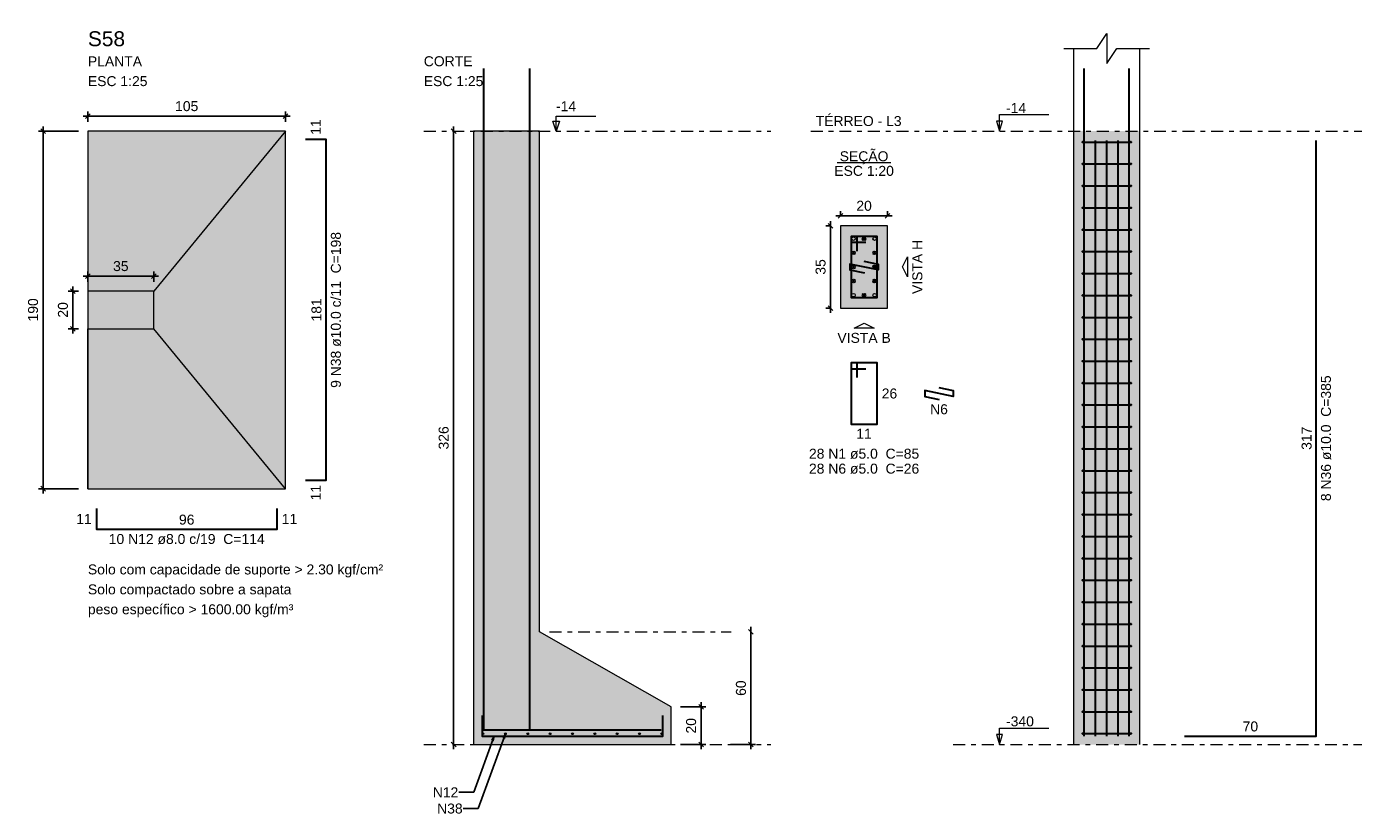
# Model space of a CAD drawing. Header units: millimetres. Extents: x 0 to 119, y 0 to 84.
# Tile 12 of 16: x 70 to 99, y 26 to 43. Entities that reach past the tile are written whole.
import ezdxf

# ---------------------------------------------------------------- set-up
doc = ezdxf.new("R2010")
doc.units = ezdxf.units.MM
doc.header["$MEASUREMENT"] = 0
doc.linetypes.add('DASHDOT', pattern=[2.54, 1.27, -0.635, 0, -0.635])
doc.linetypes.add('NULL', pattern=[0])
doc.layers.get('0').update_dxf_attribs({"lineweight": 18})
for name, color, linetype, lineweight in [('Descrição da armadura', 7, 'Continuous', 0), ('DT-Armadura', 2, 'Continuous', 30), ('DT-Barras na forma', 2, 'Continuous', 30), ('DT-Barras no corte', 5, 'Continuous', 5), ('DT-Barras rebatidas', 2, 'Continuous', 30), ('DT-Cotas', 9, 'Continuous', 5), ('DT-Estribos na forma', 2, 'Continuous', 30), ('DT-Forma', 5, 'Continuous', 5), ('DT-Hachura sapatas em corte', 43, 'Continuous', 5), ('DT-Hachura sapatas em planta', 43, 'Continuous', 5), ('DT-Hachura seção pilares', 254, 'Continuous', 5), ('DT-Hachura vista pilares', 254, 'Continuous', 5), ('DT-Pontilhado', 9, 'DASHDOT', 5), ('DT-Textos', 7, 'Continuous', 5), ('DT-Título', 3, 'Continuous', 20), ('Textos armaduras', 7, 'Continuous', 0)]:
    doc.layers.add(name, color=color, linetype=linetype, lineweight=lineweight)
doc.styles.add('Arial', font='txt')
doc.dimstyles.get("Standard").update_dxf_attribs({"dimtxt": 0.18, "dimasz": 0.18, "dimexe": 0.18, "dimexo": 0.0625, "dimgap": 0.09, "dimtad": 0, "dimtih": 1, "dimtoh": 1, "dimdec": 4, "dimzin": 0, "dimdsep": 46, "dimtxsty": 'Standard', "dimcen": 0.09, "dimadec": 0, "dimazin": 0, "dimtfac": 1, "dimtdec": 4, "dimtofl": 0, "dimtmove": 0, "dimatfit": 3, "dimfxl": 1, "dimtolj": 1, "dimtzin": 0, "dimarcsym": 0})
doc.dimstyles.new('UM_20.000000', dxfattribs={"dimtxt": 0.18, "dimasz": 0.1, "dimexe": 0.1, "dimexo": 0.2, "dimgap": 0, "dimtad": 1, "dimtih": 1, "dimtoh": 1, "dimdec": 1, "dimlfac": 20, "dimzin": 0, "dimdsep": 46, "dimtxsty": 'Standard', "dimcen": 0.09, "dimdle": 0.1, "dimadec": 1, "dimazin": 2, "dimtfac": 1, "dimtdec": 4, "dimtofl": 0, "dimtmove": 0, "dimatfit": 3, "dimfxl": 1, "dimtolj": 1, "dimarcsym": 0})
doc.dimstyles.new('UM_25.000000', dxfattribs={"dimtxt": 0.18, "dimasz": 0.1, "dimexe": 0.1, "dimexo": 0.2, "dimgap": 0, "dimtad": 1, "dimtih": 1, "dimtoh": 1, "dimdec": 1, "dimlfac": 25, "dimzin": 0, "dimdsep": 46, "dimtxsty": 'Standard', "dimcen": 0.09, "dimdle": 0.1, "dimadec": 1, "dimazin": 2, "dimtfac": 1, "dimtdec": 4, "dimtofl": 0, "dimtmove": 0, "dimatfit": 3, "dimfxl": 1, "dimtolj": 1, "dimarcsym": 0})

# ---------------------------------------------------------------- blocks, each defined once
blk = doc.blocks.new('_Oblique')
at = {"color": 0, "linetype": 'ByBlock', "lineweight": -2}
blk.add_line((-0.5, -0.5), (0.5, 0.5), dxfattribs=at)
blk = doc.blocks.new('*D89')
at = {"layer": 'Defpoints', "color": 0}
for p in [(87.697524, 38.367894), (87.485724, 36.617894), (87.697524, 36.617894)]:
    blk.add_point(p, dxfattribs=at)
at = {"layer": 'DT-Cotas', "color": 0, "lineweight": -2}
for p, q in [((87.497524, 38.367894), (87.385724, 38.367894)), ((87.485724, 38.467894), (87.485724, 36.517894)), ((87.497524, 36.617894), (87.385724, 36.617894))]:
    blk.add_line(p, q, dxfattribs=at)
at = {"layer": 'DT-Cotas', "color": 0, "lineweight": -2, "xscale": 0.1, "yscale": 0.1, "zscale": 0.1}
for p, rotation in [((87.485724, 38.367894), 90), ((87.485724, 36.617894), 270)]:
    blk.add_blockref('_Oblique', p, dxfattribs=dict(at, rotation=rotation))
at = {"layer": 'DT-Cotas', "color": 7, "insert": (87.273924, 37.492894), "char_height": 0.2118, "attachment_point": 5, "rotation": 90, "style": 'Arial'}
blk.add_mtext('\\A1;35', dxfattribs=at)
blk = doc.blocks.new('*D90')
at = {"layer": 'Defpoints', "color": 0}
for p in [(87.697524, 38.367894), (88.697524, 38.579694), (88.697524, 38.367894)]:
    blk.add_point(p, dxfattribs=at)
at = {"layer": 'DT-Cotas', "color": 0, "lineweight": -2}
for p, q in [((87.697524, 38.567894), (87.697524, 38.679694)), ((88.697524, 38.567894), (88.697524, 38.679694)), ((87.597524, 38.579694), (88.797524, 38.579694))]:
    blk.add_line(p, q, dxfattribs=at)
at = {"layer": 'DT-Cotas', "color": 0, "lineweight": -2, "xscale": 0.1, "yscale": 0.1, "zscale": 0.1, "rotation": 180}
blk.add_blockref('_Oblique', (87.697524, 38.579694), dxfattribs=at)
at = {"layer": 'DT-Cotas', "color": 0, "lineweight": -2, "xscale": 0.1, "yscale": 0.1, "zscale": 0.1}
blk.add_blockref('_Oblique', (88.697524, 38.579694), dxfattribs=at)
at = {"layer": 'DT-Cotas', "color": 7, "insert": (88.197524, 38.791494), "char_height": 0.2118, "attachment_point": 5, "rotation": 0.0057296, "style": 'Arial'}
blk.add_mtext('\\A1;20', dxfattribs=at)
blk = doc.blocks.new('*D93')
at = {"layer": 'Defpoints', "color": 0}
for p in [(71.701757, 40.379994), (70.748657, 32.779994), (71.701757, 32.779994)]:
    blk.add_point(p, dxfattribs=at)
at = {"layer": 'DT-Cotas', "color": 0, "lineweight": -2}
for p, q in [((71.501757, 40.379994), (70.648657, 40.379994)), ((70.748657, 40.479994), (70.748657, 32.679994)), ((71.501757, 32.779994), (70.648657, 32.779994))]:
    blk.add_line(p, q, dxfattribs=at)
at = {"layer": 'DT-Cotas', "color": 0, "lineweight": -2, "xscale": 0.1, "yscale": 0.1, "zscale": 0.1}
for p, rotation in [((70.748657, 40.379994), 90), ((70.748657, 32.779994), 270)]:
    blk.add_blockref('_Oblique', p, dxfattribs=dict(at, rotation=rotation))
at = {"layer": 'DT-Cotas', "color": 7, "insert": (70.536857, 36.579994), "char_height": 0.2118, "attachment_point": 5, "rotation": 90, "style": 'Arial'}
blk.add_mtext('\\A1;190', dxfattribs=at)
blk = doc.blocks.new('*D94')
at = {"layer": 'Defpoints', "color": 0}
for p in [(75.901757, 40.697694), (71.701757, 40.379994), (75.901757, 40.379994)]:
    blk.add_point(p, dxfattribs=at)
at = {"layer": 'DT-Cotas', "color": 0, "lineweight": -2}
for p, q in [((71.601757, 40.697694), (76.001757, 40.697694)), ((71.701757, 40.579994), (71.701757, 40.797694)), ((75.901757, 40.579994), (75.901757, 40.797694))]:
    blk.add_line(p, q, dxfattribs=at)
at = {"layer": 'DT-Cotas', "color": 0, "lineweight": -2, "xscale": 0.1, "yscale": 0.1, "zscale": 0.1, "rotation": 180}
blk.add_blockref('_Oblique', (71.701757, 40.697694), dxfattribs=at)
at = {"layer": 'DT-Cotas', "color": 0, "lineweight": -2, "xscale": 0.1, "yscale": 0.1, "zscale": 0.1}
blk.add_blockref('_Oblique', (75.901757, 40.697694), dxfattribs=at)
at = {"layer": 'DT-Cotas', "color": 7, "insert": (73.801757, 40.909494), "char_height": 0.2118, "attachment_point": 5, "rotation": 0.0057296, "style": 'Arial'}
blk.add_mtext('\\A1;105', dxfattribs=at)
blk = doc.blocks.new('*D95')
at = {"layer": 'Defpoints', "color": 0}
for p in [(71.701757, 36.979994), (71.384057, 36.179994), (71.701757, 36.179994)]:
    blk.add_point(p, dxfattribs=at)
at = {"layer": 'DT-Cotas', "color": 0, "lineweight": -2}
for p, q in [((71.501757, 36.979994), (71.284057, 36.979994)), ((71.384057, 37.079994), (71.384057, 36.079994)), ((71.501757, 36.179994), (71.284057, 36.179994))]:
    blk.add_line(p, q, dxfattribs=at)
at = {"layer": 'DT-Cotas', "color": 0, "lineweight": -2, "xscale": 0.1, "yscale": 0.1, "zscale": 0.1}
for p, rotation in [((71.384057, 36.979994), 90), ((71.384057, 36.179994), 270)]:
    blk.add_blockref('_Oblique', p, dxfattribs=dict(at, rotation=rotation))
at = {"layer": 'DT-Cotas', "color": 7, "insert": (71.172257, 36.579994), "char_height": 0.2118, "attachment_point": 5, "rotation": 90, "style": 'Arial'}
blk.add_mtext('\\A1;20', dxfattribs=at)
blk = doc.blocks.new('*D96')
at = {"layer": 'Defpoints', "color": 0}
for p in [(73.101757, 37.297694), (71.701757, 36.979994), (73.101757, 36.979994)]:
    blk.add_point(p, dxfattribs=at)
at = {"layer": 'DT-Cotas', "color": 0, "lineweight": -2}
for p, q in [((71.601757, 37.297694), (73.201757, 37.297694)), ((71.701757, 37.179994), (71.701757, 37.397694)), ((73.101757, 37.179994), (73.101757, 37.397694))]:
    blk.add_line(p, q, dxfattribs=at)
at = {"layer": 'DT-Cotas', "color": 0, "lineweight": -2, "xscale": 0.1, "yscale": 0.1, "zscale": 0.1, "rotation": 180}
blk.add_blockref('_Oblique', (71.701757, 37.297694), dxfattribs=at)
at = {"layer": 'DT-Cotas', "color": 0, "lineweight": -2, "xscale": 0.1, "yscale": 0.1, "zscale": 0.1}
blk.add_blockref('_Oblique', (73.101757, 37.297694), dxfattribs=at)
at = {"layer": 'DT-Cotas', "color": 7, "insert": (72.401757, 37.509494), "char_height": 0.2118, "attachment_point": 5, "rotation": 0.0057296, "style": 'Arial'}
blk.add_mtext('\\A1;35', dxfattribs=at)
blk = doc.blocks.new('*D97')
at = {"layer": 'Defpoints', "color": 0}
for p in [(79.475037, 40.379994), (79.475037, 27.339994), (79.475037, 27.339994)]:
    blk.add_point(p, dxfattribs=at)
at = {"layer": 'DT-Cotas', "color": 0, "lineweight": -2}
blk.add_line((79.475037, 40.479994), (79.475037, 27.239994), dxfattribs=at)
at = {"layer": 'DT-Cotas', "color": 0, "lineweight": -2, "xscale": 0.1, "yscale": 0.1, "zscale": 0.1}
for p, rotation in [((79.475037, 40.379994), 90), ((79.475037, 27.339994), 270)]:
    blk.add_blockref('_Oblique', p, dxfattribs=dict(at, rotation=rotation))
at = {"layer": 'DT-Cotas', "color": 7, "insert": (79.263237, 33.859994), "char_height": 0.2118, "attachment_point": 5, "rotation": 90, "style": 'Arial'}
blk.add_mtext('\\A1;326', dxfattribs=at)
blk = doc.blocks.new('*D98')
at = {"layer": 'Defpoints', "color": 0}
for p in [(84.098637, 28.139994), (84.098637, 27.339994), (84.734037, 27.339994)]:
    blk.add_point(p, dxfattribs=at)
at = {"layer": 'DT-Cotas', "color": 0, "lineweight": -2}
for p, q in [((84.734037, 28.239994), (84.734037, 27.239994)), ((84.298637, 28.139994), (84.834037, 28.139994)), ((84.298637, 27.339994), (84.834037, 27.339994))]:
    blk.add_line(p, q, dxfattribs=at)
at = {"layer": 'DT-Cotas', "color": 0, "lineweight": -2, "xscale": 0.1, "yscale": 0.1, "zscale": 0.1}
for p, rotation in [((84.734037, 28.139994), 90), ((84.734037, 27.339994), 270)]:
    blk.add_blockref('_Oblique', p, dxfattribs=dict(at, rotation=rotation))
at = {"layer": 'DT-Cotas', "color": 7, "insert": (84.522237, 27.739994), "char_height": 0.2118, "attachment_point": 5, "rotation": 90, "style": 'Arial'}
blk.add_mtext('\\A1;20', dxfattribs=at)
blk = doc.blocks.new('*D99')
at = {"layer": 'Defpoints', "color": 0}
for p in [(85.793037, 29.739994), (85.157637, 27.339994), (85.793037, 27.339994)]:
    blk.add_point(p, dxfattribs=at)
at = {"layer": 'DT-Cotas', "color": 0, "lineweight": -2}
for p, q in [((85.793037, 29.839994), (85.793037, 27.239994)), ((85.357637, 27.339994), (85.893037, 27.339994))]:
    blk.add_line(p, q, dxfattribs=at)
at = {"layer": 'DT-Cotas', "color": 0, "lineweight": -2, "xscale": 0.1, "yscale": 0.1, "zscale": 0.1}
for p, rotation in [((85.793037, 29.739994), 90.00000000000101), ((85.793037, 27.339994), 270.000000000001)]:
    blk.add_blockref('_Oblique', p, dxfattribs=dict(at, rotation=rotation))
at = {"layer": 'DT-Cotas', "color": 7, "insert": (85.581237, 28.539994), "char_height": 0.2118, "attachment_point": 5, "rotation": 90, "style": 'Arial'}
blk.add_mtext('\\A1;60', dxfattribs=at)

msp = doc.modelspace()

# ---------------------------------------------------------------- hatches: boundary and pattern name
at = {"layer": 'DT-Hachura sapatas em corte', "linetype": 'Continuous'}
msp.add_hatch(color=43, dxfattribs=at).paths.add_polyline_path([(79.8986, 29.74), (79.8986, 29.74), (79.8986, 28.14), (79.8986, 27.34), (84.0986, 27.34), (84.0986, 28.14), (81.2986, 29.74), (81.2986, 29.74), (81.2986, 40.38), (79.8986, 40.38), (79.8986, 29.74)])
at = {"layer": 'DT-Hachura sapatas em planta', "linetype": 'Continuous'}
msp.add_hatch(color=43, dxfattribs=at).paths.add_polyline_path([(71.7018, 32.78), (75.9018, 32.78), (75.9018, 40.38), (71.7018, 40.38), (71.7018, 32.78)])
at = {"layer": 'DT-Hachura seção pilares', "linetype": 'Continuous'}
msp.add_hatch(color=254, dxfattribs=at).paths.add_polyline_path([(87.6975, 36.6179), (87.6975, 36.6179), (88.6975, 36.6179), (88.6975, 38.3679), (87.6975, 38.3679), (87.6975, 36.6179)])
at = {"layer": 'DT-Hachura vista pilares', "linetype": 'Continuous'}
msp.add_hatch(color=254, dxfattribs=at).paths.add_polyline_path([(92.6545, 27.34), (92.6545, 40.38), (94.0545, 40.38), (94.0545, 27.34), (92.6545, 27.34)])

# ---------------------------------------------------------------- linework, layer by layer
at = {"layer": 'DT-Armadura'}
for points in [[(80.1086, 41.7143), (80.1086, 27.655), (82.9086, 27.655)], [(81.0886, 41.7143), (81.0886, 27.655), (83.8886, 27.655)], [(76.3254, 32.96), (76.7654, 32.96), (76.7654, 40.2), (76.3254, 40.2)], [(71.8818, 32.3564), (71.8818, 31.9164), (75.7218, 31.9164), (75.7218, 32.3564)], [(80.0786, 27.96), (80.0786, 27.52), (83.9186, 27.52), (83.9186, 27.96)]]:
    msp.add_lwpolyline(points, dxfattribs=at)
at = {"layer": 'DT-Barras na forma'}
for points in [[(92.8745, 27.52), (92.8745, 40.38), (92.8745, 41.7143)], [(93.8345, 27.52), (93.8345, 40.38), (93.8345, 41.7143)], [(93.1145, 27.52), (93.1145, 40.184)], [(93.3545, 27.52), (93.3545, 40.184)], [(93.5945, 27.52), (93.5945, 40.184)], [(88.0475, 37.8304), (88.0475, 38.1429), (87.9225, 38.1429), (87.9225, 36.8429), (88.4725, 36.8429), (88.4725, 38.1429), (87.9225, 38.1429), (87.9225, 38.0179), (88.235, 38.0179)], [(88.1916, 37.6191), (88.4975, 37.5554), (88.4975, 37.4304), (87.8975, 37.5554), (87.8975, 37.4304), (88.2035, 37.3667)]]:
    msp.add_lwpolyline(points, dxfattribs=at)
at = {"layer": 'DT-Barras no corte'}
for p, q in [((88.16, 38.0554), (88.235, 38.1304)), ((88.16, 38.1304), (88.235, 38.0554)), ((87.935, 37.7554), (88.01, 37.8304)), ((87.935, 37.8304), (88.01, 37.7554)), ((88.385, 37.7554), (88.46, 37.8304)), ((88.385, 37.8304), (88.46, 37.7554)), ((87.935, 37.4554), (88.01, 37.5304)), ((87.935, 37.5304), (88.01, 37.4554)), ((88.385, 37.4554), (88.46, 37.5304)), ((88.385, 37.5304), (88.46, 37.4554)), ((87.935, 37.1554), (88.01, 37.2304)), ((87.935, 37.2304), (88.01, 37.1554)), ((88.385, 37.1554), (88.46, 37.2304)), ((88.385, 37.2304), (88.46, 37.1554)), ((88.16, 36.8554), (88.235, 36.9304)), ((88.16, 36.9304), (88.235, 36.8554))]:
    msp.add_line(p, q, dxfattribs=at)
for centre, radius in [((87.9725, 38.0929), 0.0375), ((88.1975, 38.0929), 0.0375), ((88.4225, 38.0929), 0.0375), ((87.9725, 37.7929), 0.0375), ((88.4225, 37.7929), 0.0375), ((87.9725, 37.4929), 0.0375), ((88.4225, 37.4929), 0.0375), ((87.9725, 37.1929), 0.0375), ((88.4225, 37.1929), 0.0375), ((87.9725, 36.8929), 0.0375), ((88.1975, 36.8929), 0.0375), ((88.4225, 36.8929), 0.0375), ((80.0986, 27.572), 0.02), ((80.5736, 27.572), 0.02), ((81.0486, 27.572), 0.02), ((81.5236, 27.572), 0.02), ((81.9986, 27.572), 0.02), ((82.4736, 27.572), 0.02), ((82.9486, 27.572), 0.02), ((83.4236, 27.572), 0.02), ((83.8986, 27.572), 0.02)]:
    msp.add_circle(centre, radius, dxfattribs=at)
at = {"layer": 'DT-Barras rebatidas'}
for points in [[(95.0076, 27.52), (97.8076, 27.52), (97.8076, 40.184)], [(88.0475, 35.1405), (88.0475, 35.453), (87.9225, 35.453), (87.9225, 34.153), (88.4725, 34.153), (88.4725, 35.453), (87.9225, 35.453), (87.9225, 35.328), (88.235, 35.328)], [(89.7841, 34.9292), (90.0901, 34.8655), (90.0901, 34.7405), (89.4901, 34.8655), (89.4901, 34.7405), (89.796, 34.6768)]]:
    msp.add_lwpolyline(points, dxfattribs=at)
at = {"layer": 'DT-Estribos na forma'}
for p, q in [((92.8445, 40.1471), (93.8645, 40.1471)), ((92.8445, 39.6814), (93.8645, 39.6814)), ((92.8445, 39.2157), (93.8645, 39.2157)), ((92.8445, 38.75), (93.8645, 38.75)), ((92.8445, 38.2843), (93.8645, 38.2843)), ((92.8445, 37.8186), (93.8645, 37.8186)), ((92.8445, 37.3529), (93.8645, 37.3529)), ((92.8445, 36.8871), (93.8645, 36.8871)), ((92.8445, 36.4214), (93.8645, 36.4214)), ((92.8445, 35.9557), (93.8645, 35.9557)), ((92.8445, 35.49), (93.8645, 35.49)), ((92.8445, 35.0243), (93.8645, 35.0243)), ((92.8445, 34.5586), (93.8645, 34.5586)), ((92.8445, 34.0929), (93.8645, 34.0929)), ((92.8445, 33.6271), (93.8645, 33.6271)), ((92.8445, 33.1614), (93.8645, 33.1614)), ((92.8445, 32.6957), (93.8645, 32.6957)), ((92.8445, 32.23), (93.8645, 32.23)), ((92.8445, 31.7643), (93.8645, 31.7643)), ((92.8445, 31.2986), (93.8645, 31.2986)), ((92.8445, 30.8329), (93.8645, 30.8329)), ((92.8445, 30.3671), (93.8645, 30.3671)), ((92.8445, 29.9014), (93.8645, 29.9014)), ((92.8445, 29.4357), (93.8645, 29.4357)), ((92.8445, 28.97), (93.8645, 28.97)), ((92.8445, 28.5043), (93.8645, 28.5043)), ((92.8445, 28.0386), (93.8645, 28.0386)), ((92.8445, 27.5729), (93.8645, 27.5729))]:
    msp.add_line(p, q, dxfattribs=at)
for centre in [(92.8445, 40.1471), (93.8645, 40.1471), (92.8445, 39.6814), (93.8645, 39.6814), (92.8445, 39.2157), (93.8645, 39.2157), (92.8445, 38.75), (93.8645, 38.75), (92.8445, 38.2843), (93.8645, 38.2843), (92.8445, 37.8186), (93.8645, 37.8186), (92.8445, 37.3529), (93.8645, 37.3529), (92.8445, 36.8871), (93.8645, 36.8871), (92.8445, 36.4214), (93.8645, 36.4214), (92.8445, 35.9557), (93.8645, 35.9557), (92.8445, 35.49), (93.8645, 35.49), (92.8445, 35.0243), (93.8645, 35.0243), (92.8445, 34.5586), (93.8645, 34.5586), (92.8445, 34.0929), (93.8645, 34.0929), (92.8445, 33.6271), (93.8645, 33.6271), (92.8445, 33.1614), (93.8645, 33.1614), (92.8445, 32.6957), (93.8645, 32.6957), (92.8445, 32.23), (93.8645, 32.23), (92.8445, 31.7643), (93.8645, 31.7643), (92.8445, 31.2986), (93.8645, 31.2986), (92.8445, 30.8329), (93.8645, 30.8329), (92.8445, 30.3671), (93.8645, 30.3671), (92.8445, 29.9014), (93.8645, 29.9014), (92.8445, 29.4357), (93.8645, 29.4357), (92.8445, 28.97), (93.8645, 28.97), (92.8445, 28.5043), (93.8645, 28.5043), (92.8445, 28.0386), (93.8645, 28.0386), (92.8445, 27.5729), (93.8645, 27.5729)]:
    msp.add_circle(centre, 0.01, dxfattribs=at)
at = {"layer": 'DT-Forma'}
for p, q in [((92.6545, 40.38), (92.6545, 42.1379)), ((94.0545, 40.38), (94.0545, 42.1379)), ((71.7018, 40.38), (71.7018, 36.98)), ((75.9018, 40.38), (73.1018, 36.98)), ((92.6545, 27.34), (92.6545, 40.38)), ((94.0545, 27.34), (94.0545, 40.38)), ((71.7018, 32.78), (71.7018, 36.18)), ((71.7018, 32.78), (71.7018, 36.18)), ((75.9018, 32.78), (73.1018, 36.18))]:
    msp.add_line(p, q, dxfattribs=at)
msp.add_lwpolyline([(92.4427, 42.1379), (93.1427, 42.1379), (93.3545, 42.4556), (93.3545, 41.8202), (93.5663, 42.1379), (94.2663, 42.1379)], dxfattribs=at)
for points in [[(71.7018, 32.78), (75.9018, 32.78), (75.9018, 40.38), (71.7018, 40.38), (71.7018, 32.78)], [(79.8986, 29.74), (79.8986, 29.74), (79.8986, 28.14), (79.8986, 27.34), (84.0986, 27.34), (84.0986, 28.14), (81.2986, 29.74), (81.2986, 29.74), (81.2986, 40.38), (79.8986, 40.38), (79.8986, 29.74)], [(87.6975, 36.6179), (88.6975, 36.6179), (88.6975, 38.3679), (87.6975, 38.3679), (87.6975, 36.6179)], [(71.7018, 36.18), (73.1018, 36.18), (73.1018, 36.98), (71.7018, 36.98), (71.7018, 36.18)]]:
    msp.add_lwpolyline(points, close=True, dxfattribs=at)
at = {"layer": 'DT-Pontilhado', "ltscale": 0.2}
for p, q in [((78.8396, 40.38), (86.2166, 40.38)), ((87.0638, 40.38), (104.7964, 40.38)), ((81.5104, 29.74), (85.3694, 29.74)), ((78.8396, 27.34), (86.2166, 27.34)), ((90.0901, 27.34), (104.7964, 27.34))]:
    msp.add_line(p, q, dxfattribs=at)
at = {"layer": 'DT-Textos'}
msp.add_line((87.6253, 39.7128), (88.7697, 39.7128), dxfattribs=at)
for points in [[(81.6516, 40.38), (81.6516, 40.6977), (82.4988, 40.6977)], [(91.075, 40.38), (91.1386, 40.5918), (91.0115, 40.5918), (91.075, 40.38), (91.075, 40.73), (92.125, 40.73)], [(91.075, 27.34), (91.1386, 27.5518), (91.0115, 27.5518), (91.075, 27.34), (91.075, 27.69), (92.125, 27.69)]]:
    msp.add_lwpolyline(points, dxfattribs=at)
for points in [[(81.7222, 40.5918), (81.6516, 40.38), (81.581, 40.5918), (81.7222, 40.5918)], [(89.1211, 37.4929), (89.1211, 37.2811), (89.0152, 37.4929), (89.1211, 37.7047), (89.1211, 37.4929)], [(88.1975, 36.1943), (87.9857, 36.1943), (88.1975, 36.3002), (88.4093, 36.1943), (88.1975, 36.1943)]]:
    msp.add_lwpolyline(points, close=True, dxfattribs=at)

# ---------------------------------------------------------------- texts
at = {"layer": 'Descrição da armadura', "linetype": 'NULL', "char_height": 0.2118, "attachment_point": 8, "rotation": 90.00021, "line_spacing_factor": 0.9, "style": 'Arial'}
for s, insert, width in [('9 N38 ø10.0 c/11  C=198', (77.0831, 36.5796), 6.496963), ('8 N36 ø10.0  C=385', (98.1251, 33.8516), 5.239541)]:
    msp.add_mtext(s, dxfattribs=dict(at, insert=insert, width=width))
at = {"layer": 'Descrição da armadura', "linetype": 'NULL', "char_height": 0.2118, "line_spacing_factor": 0.9, "style": 'Arial'}
for s, insert, width, attachment_point in [('N6', (89.79, 34.3595), 0.741426, 8), ('28 N1 ø5.0  C=85', (88.198, 33.4115), 4.594404, 8), ('28 N6 ø5.0  C=26', (88.198, 33.0945), 4.634404, 8), ('10 N12 ø8.0 c/19  C=114', (73.802, 31.5985), 6.496963, 8), ('N12', (79.5738, 26.3258), 1.103994, 6), ('N38', (79.6664, 25.9798), 1.103994, 6)]:
    msp.add_mtext(s, dxfattribs=dict(at, insert=insert, width=width, attachment_point=attachment_point))
at = {"layer": 'DT-Textos', "linetype": 'NULL', "char_height": 0.2118, "line_spacing_factor": 0.798, "style": 'Arial'}
for s, insert, width, attachment_point in [('PLANTA', (71.702, 41.7565), 2.256279, 7), ('CORTE', (78.84, 41.7565), 2.03, 7), ('ESC 1:25', (71.702, 41.3335), 2.482559, 7), ('ESC 1:25', (78.84, 41.3335), 2.482559, 7), ('-14', (81.652, 40.8035), 0.838281, 7), ('-14', (91.215, 40.7655), 0.838281, 7), ('TÉRREO - L3', (87.17, 40.4855), 3.577422, 7), ('SEÇÃO', (88.198, 39.6746), 2.030566, 8), ('ESC 1:20', (88.198, 39.4265), 2.482559, 8), ('VISTA B', (88.198, 35.8765), 2.223994, 8), ('Solo com capacidade de suporte > 2.30 kgf/cm²', (71.702, 30.8936), 12.299795, 7), ('Solo compactado sobre a sapata', (71.702, 30.4696), 8.479951, 7), ('peso específico > 1600.00 kgf/m³', (71.702, 30.0466), 8.560098, 7), ('-340', (91.215, 27.7255), 1.16085, 7)]:
    msp.add_mtext(s, dxfattribs=dict(at, insert=insert, width=width, attachment_point=attachment_point))
at = {"layer": 'DT-Textos', "linetype": 'NULL', "insert": (89.4391, 37.4926), "char_height": 0.2118, "width": 2.255996, "attachment_point": 8, "rotation": 90.00021, "line_spacing_factor": 0.798, "style": 'Arial'}
msp.add_mtext('VISTA H', dxfattribs=at)
at = {"layer": 'DT-Título', "linetype": 'NULL', "insert": (71.702, 42.1804), "char_height": 0.3177, "width": 1.565781, "attachment_point": 7, "line_spacing_factor": 0.798, "style": 'Arial'}
msp.add_mtext('S58', dxfattribs=at)
at = {"layer": 'Textos armaduras', "linetype": 'NULL', "char_height": 0.2118, "rotation": 90.00021, "line_spacing_factor": 0.9, "style": 'Arial'}
for s, insert, width, attachment_point in [('11', (76.6513, 40.3), 1.045137, 7), ('181', (76.6681, 36.58), 1.367705, 8), ('317', (97.7103, 33.852), 1.367705, 8), ('11', (76.4395, 32.86), 1.045137, 3)]:
    msp.add_mtext(s, dxfattribs=dict(at, insert=insert, width=width, attachment_point=attachment_point))
at = {"layer": 'Textos armaduras', "linetype": 'NULL', "char_height": 0.2118, "width": 1.045137, "line_spacing_factor": 0.9, "style": 'Arial'}
for s, insert, attachment_point in [('26', (88.5725, 34.9089), 1), ('11', (88.1975, 34.0557), 2), ('11', (71.7818, 32.0305), 9), ('96', (73.8018, 32.0137), 8), ('11', (75.8218, 32.2423), 1), ('70', (96.4076, 27.6173), 8)]:
    msp.add_mtext(s, dxfattribs=dict(at, insert=insert, attachment_point=attachment_point))

# ---------------------------------------------------------------- dimensions: what is measured, and where the dimension line sits
at = {"layer": 'DT-Cotas'}
for base, p1, p2, dimstyle, override, picture, middle in [((75.9018, 40.6977), (71.7018, 40.38), (75.9018, 40.38), 'UM_25.000000', {"dimtxt": 0.2118, "dimasz": 0.1, "dimexe": 0.1, "dimexo": 0.2, "dimtad": 1, "dimtih": 0, "dimtoh": 0, "dimdec": 1, "dimlfac": 25, "dimzin": 8, "dimtxsty": 'Arial', "dimblk": 'Oblique', "dimblk1": 'Oblique', "dimblk2": 'Oblique', "dimsah": 1, "dimdle": 0.1, "dimse1": 0, "dimse2": 0, "dimclrt": 7, "dimadec": 1, "dimazin": 3, "dimtmove": 2, "dimldrblk": 'Oblique'}, '*D94', (73.8018, 40.9095)), ((88.6975, 38.5797), (87.6975, 38.3679), (88.6975, 38.3679), 'UM_20.000000', {"dimtxt": 0.2118, "dimasz": 0.1, "dimexe": 0.1, "dimexo": 0.2, "dimtad": 1, "dimtih": 0, "dimtoh": 0, "dimdec": 1, "dimlfac": 20, "dimzin": 8, "dimtxsty": 'Arial', "dimblk": 'Oblique', "dimblk1": 'Oblique', "dimblk2": 'Oblique', "dimsah": 1, "dimdle": 0.1, "dimse1": 0, "dimse2": 0, "dimclrt": 7, "dimadec": 1, "dimazin": 3, "dimtmove": 2, "dimldrblk": 'Oblique'}, '*D90', (88.1975, 38.7915)), ((73.1018, 37.2977), (71.7018, 36.98), (73.1018, 36.98), 'UM_25.000000', {"dimtxt": 0.2118, "dimasz": 0.1, "dimexe": 0.1, "dimexo": 0.2, "dimtad": 1, "dimtih": 0, "dimtoh": 0, "dimdec": 1, "dimlfac": 25, "dimzin": 8, "dimtxsty": 'Arial', "dimblk": 'Oblique', "dimblk1": 'Oblique', "dimblk2": 'Oblique', "dimsah": 1, "dimdle": 0.1, "dimse1": 0, "dimse2": 0, "dimclrt": 7, "dimadec": 1, "dimazin": 3, "dimtmove": 2, "dimldrblk": 'Oblique'}, '*D96', (72.4018, 37.5095))]:
    dim = msp.add_linear_dim(base=base, p1=p1, p2=p2, dimstyle=dimstyle, override=override, dxfattribs=at)
    dim.commit()
    dim.dimension.update_dxf_attribs({"geometry": picture, "text_midpoint": middle, "dimtype": 160, "text_rotation": 0.00573})
for base, p1, p2, dimstyle, override, picture, middle in [((70.7487, 32.78), (71.7018, 40.38), (71.7018, 32.78), 'UM_25.000000', {"dimtxt": 0.2118, "dimasz": 0.1, "dimexe": 0.1, "dimexo": 0.2, "dimtad": 1, "dimtih": 0, "dimtoh": 0, "dimdec": 1, "dimlfac": 25, "dimzin": 8, "dimtxsty": 'Arial', "dimblk": 'Oblique', "dimblk1": 'Oblique', "dimblk2": 'Oblique', "dimsah": 1, "dimdle": 0.1, "dimse1": 0, "dimse2": 0, "dimclrt": 7, "dimadec": 1, "dimazin": 3, "dimtmove": 2, "dimldrblk": 'Oblique'}, '*D93', (70.5369, 36.58)), ((79.475, 27.34), (79.475, 40.38), (79.475, 27.34), 'UM_25.000000', {"dimtxt": 0.2118, "dimasz": 0.1, "dimexe": 0.1, "dimexo": 0.2, "dimtad": 1, "dimtih": 0, "dimtoh": 0, "dimdec": 1, "dimlfac": 25, "dimzin": 8, "dimtxsty": 'Arial', "dimblk": 'Oblique', "dimblk1": 'Oblique', "dimblk2": 'Oblique', "dimsah": 1, "dimdle": 0.1, "dimse1": 1, "dimse2": 1, "dimclrt": 7, "dimadec": 1, "dimazin": 3, "dimtmove": 2, "dimldrblk": 'Oblique'}, '*D97', (79.2632, 33.86)), ((87.4857, 36.6179), (87.6975, 38.3679), (87.6975, 36.6179), 'UM_20.000000', {"dimtxt": 0.2118, "dimasz": 0.1, "dimexe": 0.1, "dimexo": 0.2, "dimtad": 1, "dimtih": 0, "dimtoh": 0, "dimdec": 1, "dimlfac": 20, "dimzin": 8, "dimtxsty": 'Arial', "dimblk": 'Oblique', "dimblk1": 'Oblique', "dimblk2": 'Oblique', "dimsah": 1, "dimdle": 0.1, "dimse1": 0, "dimse2": 0, "dimclrt": 7, "dimadec": 1, "dimazin": 3, "dimtmove": 2, "dimldrblk": 'Oblique'}, '*D89', (87.2739, 37.4929)), ((71.3841, 36.18), (71.7018, 36.98), (71.7018, 36.18), 'UM_25.000000', {"dimtxt": 0.2118, "dimasz": 0.1, "dimexe": 0.1, "dimexo": 0.2, "dimtad": 1, "dimtih": 0, "dimtoh": 0, "dimdec": 1, "dimlfac": 25, "dimzin": 8, "dimtxsty": 'Arial', "dimblk": 'Oblique', "dimblk1": 'Oblique', "dimblk2": 'Oblique', "dimsah": 1, "dimdle": 0.1, "dimse1": 0, "dimse2": 0, "dimclrt": 7, "dimadec": 1, "dimazin": 3, "dimtmove": 2, "dimldrblk": 'Oblique'}, '*D95', (71.1723, 36.58)), ((85.793, 27.34), (85.793, 29.74), (85.1576, 27.34), 'UM_25.000000', {"dimtxt": 0.2118, "dimasz": 0.1, "dimexe": 0.1, "dimexo": 0.2, "dimtad": 1, "dimtih": 0, "dimtoh": 0, "dimdec": 1, "dimlfac": 25, "dimzin": 8, "dimtxsty": 'Arial', "dimblk": 'Oblique', "dimblk1": 'Oblique', "dimblk2": 'Oblique', "dimsah": 1, "dimdle": 0.1, "dimse1": 1, "dimse2": 0, "dimclrt": 7, "dimadec": 1, "dimazin": 3, "dimtmove": 2, "dimldrblk": 'Oblique'}, '*D99', (85.5812, 28.54)), ((84.734, 27.34), (84.0986, 28.14), (84.0986, 27.34), 'UM_25.000000', {"dimtxt": 0.2118, "dimasz": 0.1, "dimexe": 0.1, "dimexo": 0.2, "dimtad": 1, "dimtih": 0, "dimtoh": 0, "dimdec": 1, "dimlfac": 25, "dimzin": 8, "dimtxsty": 'Arial', "dimblk": 'Oblique', "dimblk1": 'Oblique', "dimblk2": 'Oblique', "dimsah": 1, "dimdle": 0.1, "dimse1": 0, "dimse2": 0, "dimclrt": 7, "dimadec": 1, "dimazin": 3, "dimtmove": 2, "dimldrblk": 'Oblique'}, '*D98', (84.5222, 27.74))]:
    dim = msp.add_linear_dim(base=base, p1=p1, p2=p2, angle=90, dimstyle=dimstyle, override=override, dxfattribs=at)
    dim.commit()
    dim.dimension.update_dxf_attribs({"geometry": picture, "text_midpoint": middle, "dimtype": 160, "text_rotation": 90})

# ---------------------------------------------------------------- leaders
for points in [[(80.3361, 27.52), (79.9015, 26.3258), (79.5838, 26.3258)], [(80.5736, 27.572), (79.9941, 25.9798), (79.6764, 25.9798)]]:
    msp.add_leader(points, dimstyle='Standard', override={"dimasz": 0.1, "dimldrblk": 'Closed'}, dxfattribs=at)

doc.saveas('drawing.dxf')
